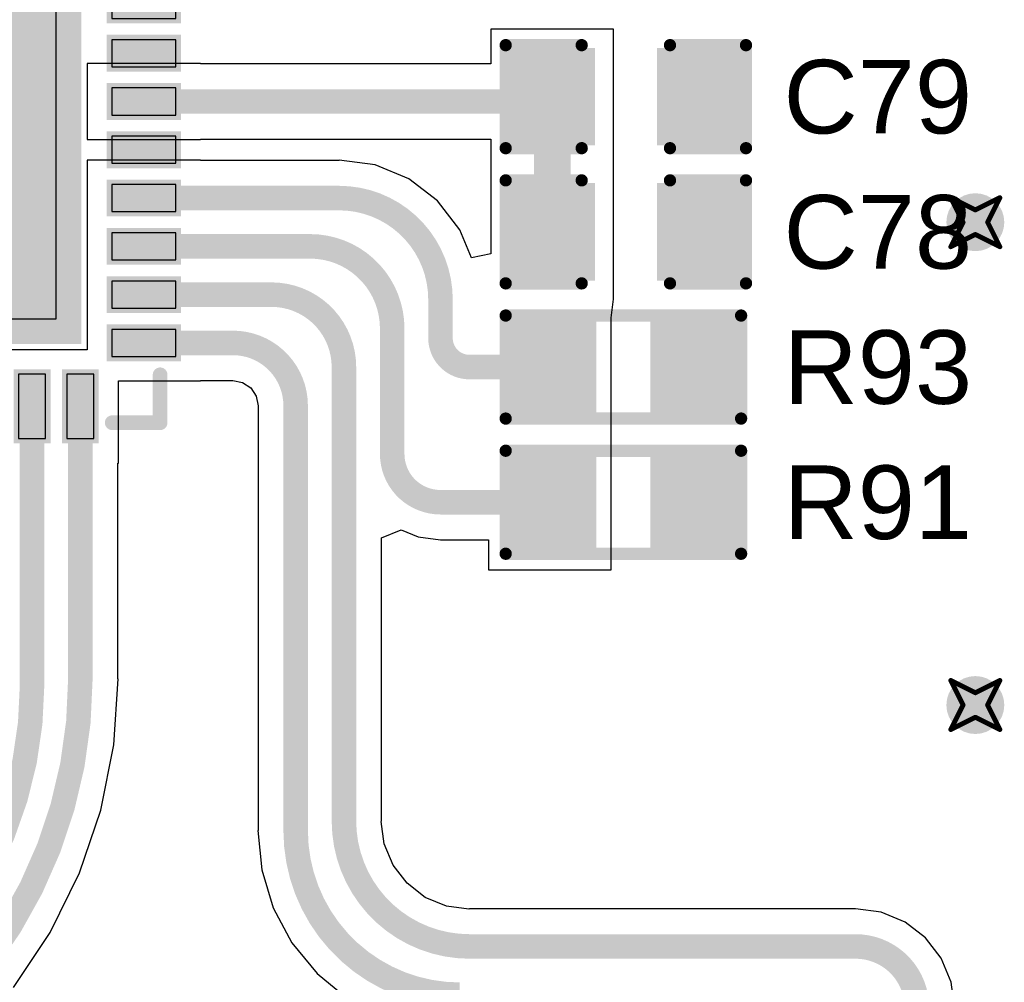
# Model space of a CAD drawing. Header units: inches. Extents: x -0.03 to 9.71, y 0 to 4.44.
# Tile 106 of 118: x 3.43 to 3.83, y 1.52 to 1.91. Entities that reach past the tile are written whole.
import ezdxf

# ---------------------------------------------------------------- set-up
doc = ezdxf.new("R2010")
doc.units = ezdxf.units.IN
doc.header["$MEASUREMENT"] = 0
for name, color, linetype in [('Bottom Layer', 5, 'Continuous'), ('Drill Drawing', 1, 'Continuous'), ('Layer 1', 16, 'Continuous'), ('Layer 2', 76, 'Continuous'), ('Top Layer', 1, 'Continuous'), ('Top Overlay', 2, 'Continuous'), ('Top Paste', 8, 'Continuous'), ('Top Solder', 216, 'Continuous'), ('Via Holes', 16, 'Continuous')]:
    doc.layers.add(name, color=color, linetype=linetype)
doc.styles.add('Arial', font='txt', dxfattribs={"height": 0.2})

# ---------------------------------------------------------------- blocks, each defined once
blk = doc.blocks.new('40_LFCSP_WQ__6_6__4')
at = {"layer": 'Top Layer'}
for points in [[(-0.08307, 0.12756), (-0.08307, 0.10138), (-0.09409, 0.10138), (-0.09409, 0.12756)], [(-0.06339, 0.12756), (-0.06339, 0.10138), (-0.07441, 0.10138), (-0.07441, 0.12756)], [(-0.0437, 0.12756), (-0.0437, 0.10138), (-0.05472, 0.10138), (-0.05472, 0.12756)], [(-0.02402, 0.12756), (-0.02402, 0.10138), (-0.03504, 0.10138), (-0.03504, 0.12756)], [(-0.00433, 0.12756), (-0.00433, 0.10138), (-0.01535, 0.10138), (-0.01535, 0.12756)], [(0.01535, 0.12756), (0.01535, 0.10138), (0.00433, 0.10138), (0.00433, 0.12756)], [(0.03504, 0.12756), (0.03504, 0.10138), (0.02402, 0.10138), (0.02402, 0.12756)], [(0.05472, 0.12756), (0.05472, 0.10138), (0.0437, 0.10138), (0.0437, 0.12756)], [(0.07441, 0.12756), (0.07441, 0.10138), (0.06339, 0.10138), (0.06339, 0.12756)], [(0.09409, 0.12756), (0.09409, 0.10138), (0.08307, 0.10138), (0.08307, 0.12756)], [(-0.10138, 0.09409), (-0.10138, 0.08307), (-0.12756, 0.08307), (-0.12756, 0.09409)], [(0.12756, 0.09409), (0.12756, 0.08307), (0.10138, 0.08307), (0.10138, 0.09409)], [(0.08701, 0.08701), (0.08701, -0.08701), (-0.08701, -0.08701), (-0.08701, 0.08701)], [(-0.10138, 0.07441), (-0.10138, 0.06339), (-0.12756, 0.06339), (-0.12756, 0.07441)], [(0.12756, 0.07441), (0.12756, 0.06339), (0.10138, 0.06339), (0.10138, 0.07441)], [(-0.10138, 0.05472), (-0.10138, 0.0437), (-0.12756, 0.0437), (-0.12756, 0.05472)], [(0.12756, 0.05472), (0.12756, 0.0437), (0.10138, 0.0437), (0.10138, 0.05472)], [(-0.10138, 0.03504), (-0.10138, 0.02402), (-0.12756, 0.02402), (-0.12756, 0.03504)], [(0.12756, 0.03504), (0.12756, 0.02402), (0.10138, 0.02402), (0.10138, 0.03504)], [(-0.10138, 0.01535), (-0.10138, 0.00433), (-0.12756, 0.00433), (-0.12756, 0.01535)], [(0.12756, 0.01535), (0.12756, 0.00433), (0.10138, 0.00433), (0.10138, 0.01535)], [(-0.10138, -0.00433), (-0.10138, -0.01535), (-0.12756, -0.01535), (-0.12756, -0.00433)], [(0.12756, -0.00433), (0.12756, -0.01535), (0.10138, -0.01535), (0.10138, -0.00433)], [(-0.10138, -0.02402), (-0.10138, -0.03504), (-0.12756, -0.03504), (-0.12756, -0.02402)], [(0.12756, -0.02402), (0.12756, -0.03504), (0.10138, -0.03504), (0.10138, -0.02402)], [(-0.10138, -0.0437), (-0.10138, -0.05472), (-0.12756, -0.05472), (-0.12756, -0.0437)], [(0.12756, -0.0437), (0.12756, -0.05472), (0.10138, -0.05472), (0.10138, -0.0437)], [(-0.10138, -0.06339), (-0.10138, -0.07441), (-0.12756, -0.07441), (-0.12756, -0.06339)], [(0.12756, -0.06339), (0.12756, -0.07441), (0.10138, -0.07441), (0.10138, -0.06339)], [(-0.10138, -0.08307), (-0.10138, -0.09409), (-0.12756, -0.09409), (-0.12756, -0.08307)], [(0.12756, -0.08307), (0.12756, -0.09409), (0.10138, -0.09409), (0.10138, -0.08307)], [(-0.08307, -0.10138), (-0.08307, -0.12756), (-0.09409, -0.12756), (-0.09409, -0.10138)], [(-0.06339, -0.10138), (-0.06339, -0.12756), (-0.07441, -0.12756), (-0.07441, -0.10138)], [(-0.0437, -0.10138), (-0.0437, -0.12756), (-0.05472, -0.12756), (-0.05472, -0.10138)], [(-0.02402, -0.10138), (-0.02402, -0.12756), (-0.03504, -0.12756), (-0.03504, -0.10138)], [(-0.00433, -0.10138), (-0.00433, -0.12756), (-0.01535, -0.12756), (-0.01535, -0.10138)], [(0.01535, -0.10138), (0.01535, -0.12756), (0.00433, -0.12756), (0.00433, -0.10138)], [(0.03504, -0.10138), (0.03504, -0.12756), (0.02402, -0.12756), (0.02402, -0.10138)], [(0.05472, -0.10138), (0.05472, -0.12756), (0.0437, -0.12756), (0.0437, -0.10138)], [(0.07441, -0.10138), (0.07441, -0.12756), (0.06339, -0.12756), (0.06339, -0.10138)], [(0.09409, -0.10138), (0.09409, -0.12756), (0.08307, -0.12756), (0.08307, -0.10138)]]:
    blk.add_hatch(color=1, dxfattribs=at).paths.add_polyline_path(points)
at = {"layer": 'Top Solder'}
for points in [[(-0.08107, 0.12956), (-0.08107, 0.09938), (-0.09609, 0.09938), (-0.09609, 0.12956)], [(-0.06139, 0.12956), (-0.06139, 0.09938), (-0.07641, 0.09938), (-0.07641, 0.12956)], [(-0.0417, 0.12956), (-0.0417, 0.09938), (-0.05672, 0.09938), (-0.05672, 0.12956)], [(-0.02202, 0.12956), (-0.02202, 0.09938), (-0.03704, 0.09938), (-0.03704, 0.12956)], [(-0.00233, 0.12956), (-0.00233, 0.09938), (-0.01735, 0.09938), (-0.01735, 0.12956)], [(0.01735, 0.12956), (0.01735, 0.09938), (0.00233, 0.09938), (0.00233, 0.12956)], [(0.03704, 0.12956), (0.03704, 0.09938), (0.02202, 0.09938), (0.02202, 0.12956)], [(0.05672, 0.12956), (0.05672, 0.09938), (0.0417, 0.09938), (0.0417, 0.12956)], [(0.07641, 0.12956), (0.07641, 0.09938), (0.06139, 0.09938), (0.06139, 0.12956)], [(0.09609, 0.12956), (0.09609, 0.09938), (0.08107, 0.09938), (0.08107, 0.12956)], [(-0.09938, 0.09609), (-0.09938, 0.08107), (-0.12956, 0.08107), (-0.12956, 0.09609)], [(0.12956, 0.09609), (0.12956, 0.08107), (0.09938, 0.08107), (0.09938, 0.09609)], [(0.08901, 0.08901), (0.08901, -0.08901), (-0.08901, -0.08901), (-0.08901, 0.08901)], [(-0.09938, 0.07641), (-0.09938, 0.06139), (-0.12956, 0.06139), (-0.12956, 0.07641)], [(0.12956, 0.07641), (0.12956, 0.06139), (0.09938, 0.06139), (0.09938, 0.07641)], [(-0.09938, 0.05672), (-0.09938, 0.0417), (-0.12956, 0.0417), (-0.12956, 0.05672)], [(0.12956, 0.05672), (0.12956, 0.0417), (0.09938, 0.0417), (0.09938, 0.05672)], [(-0.09938, 0.03704), (-0.09938, 0.02202), (-0.12956, 0.02202), (-0.12956, 0.03704)], [(0.12956, 0.03704), (0.12956, 0.02202), (0.09938, 0.02202), (0.09938, 0.03704)], [(-0.09938, 0.01735), (-0.09938, 0.00233), (-0.12956, 0.00233), (-0.12956, 0.01735)], [(0.12956, 0.01735), (0.12956, 0.00233), (0.09938, 0.00233), (0.09938, 0.01735)], [(-0.09938, -0.00233), (-0.09938, -0.01735), (-0.12956, -0.01735), (-0.12956, -0.00233)], [(0.12956, -0.00233), (0.12956, -0.01735), (0.09938, -0.01735), (0.09938, -0.00233)], [(-0.09938, -0.02202), (-0.09938, -0.03704), (-0.12956, -0.03704), (-0.12956, -0.02202)], [(0.12956, -0.02202), (0.12956, -0.03704), (0.09938, -0.03704), (0.09938, -0.02202)], [(-0.09938, -0.0417), (-0.09938, -0.05672), (-0.12956, -0.05672), (-0.12956, -0.0417)], [(0.12956, -0.0417), (0.12956, -0.05672), (0.09938, -0.05672), (0.09938, -0.0417)], [(-0.09938, -0.06139), (-0.09938, -0.07641), (-0.12956, -0.07641), (-0.12956, -0.06139)], [(0.12956, -0.06139), (0.12956, -0.07641), (0.09938, -0.07641), (0.09938, -0.06139)], [(-0.09938, -0.08107), (-0.09938, -0.09609), (-0.12956, -0.09609), (-0.12956, -0.08107)], [(0.12956, -0.08107), (0.12956, -0.09609), (0.09938, -0.09609), (0.09938, -0.08107)], [(-0.08107, -0.09938), (-0.08107, -0.12956), (-0.09609, -0.12956), (-0.09609, -0.09938)], [(-0.06139, -0.09938), (-0.06139, -0.12956), (-0.07641, -0.12956), (-0.07641, -0.09938)], [(-0.0417, -0.09938), (-0.0417, -0.12956), (-0.05672, -0.12956), (-0.05672, -0.09938)], [(-0.02202, -0.09938), (-0.02202, -0.12956), (-0.03704, -0.12956), (-0.03704, -0.09938)], [(-0.00233, -0.09938), (-0.00233, -0.12956), (-0.01735, -0.12956), (-0.01735, -0.09938)], [(0.01735, -0.09938), (0.01735, -0.12956), (0.00233, -0.12956), (0.00233, -0.09938)], [(0.03704, -0.09938), (0.03704, -0.12956), (0.02202, -0.12956), (0.02202, -0.09938)], [(0.05672, -0.09938), (0.05672, -0.12956), (0.0417, -0.12956), (0.0417, -0.09938)], [(0.07641, -0.09938), (0.07641, -0.12956), (0.06139, -0.12956), (0.06139, -0.09938)], [(0.09609, -0.09938), (0.09609, -0.12956), (0.08107, -0.12956), (0.08107, -0.09938)]]:
    blk.add_hatch(color=216, dxfattribs=at).paths.add_polyline_path(points)
at = {"layer": 'Top Overlay'}
for points, const_width in [([(-0.12111, 0.12111), (-0.10159, 0.12111)], 0.006), ([(-0.12111, 0.12111), (-0.12111, 0.10159)], 0.006), ([(0.10159, 0.12111), (0.12111, 0.12111)], 0.006), ([(0.12111, 0.12111), (0.12111, 0.10159)], 0.006), ([(-0.13847, 0.09358), (-0.13847, 0.08358)], 0.005), ([(-0.13847, 0.09358), (-0.13347, 0.08858)], 0.005), ([(-0.13347, 0.08858), (-0.13847, 0.08358)], 0.005), ([(-0.12111, -0.10159), (-0.12111, -0.12111)], 0.006), ([(0.12111, -0.10159), (0.12111, -0.12111)], 0.006), ([(-0.12111, -0.12111), (-0.10159, -0.12111)], 0.006), ([(0.10159, -0.12111), (0.12111, -0.12111)], 0.006)]:
    blk.add_lwpolyline(points, dxfattribs=dict(at, const_width=const_width))
for points, const_width in [([(-0.12261, 0.12111, 1), (-0.11961, 0.12111, 1)], 0.003), ([(-0.12261, 0.12111, 1), (-0.11961, 0.12111, 1)], 0.003), ([(-0.10309, 0.12111, 1), (-0.10009, 0.12111, 1)], 0.003), ([(0.10009, 0.12111, 1), (0.10309, 0.12111, 1)], 0.003), ([(0.11961, 0.12111, 1), (0.12261, 0.12111, 1)], 0.003), ([(0.11961, 0.12111, 1), (0.12261, 0.12111, 1)], 0.003), ([(-0.12261, 0.10159, 1), (-0.11961, 0.10159, 1)], 0.003), ([(0.11961, 0.10159, 1), (0.12261, 0.10159, 1)], 0.003), ([(-0.13972, 0.09358, 1), (-0.13722, 0.09358, 1)], 0.0025), ([(-0.13972, 0.09358, 1), (-0.13722, 0.09358, 1)], 0.0025), ([(-0.13472, 0.08858, 1), (-0.13222, 0.08858, 1)], 0.0025), ([(-0.13472, 0.08858, 1), (-0.13222, 0.08858, 1)], 0.0025), ([(-0.13972, 0.08358, 1), (-0.13722, 0.08358, 1)], 0.0025), ([(-0.13972, 0.08358, 1), (-0.13722, 0.08358, 1)], 0.0025), ([(-0.12261, -0.10159, 1), (-0.11961, -0.10159, 1)], 0.003), ([(0.11961, -0.10159, 1), (0.12261, -0.10159, 1)], 0.003), ([(-0.12261, -0.12111, 1), (-0.11961, -0.12111, 1)], 0.003), ([(-0.12261, -0.12111, 1), (-0.11961, -0.12111, 1)], 0.003), ([(-0.10309, -0.12111, 1), (-0.10009, -0.12111, 1)], 0.003), ([(0.10009, -0.12111, 1), (0.10309, -0.12111, 1)], 0.003), ([(0.11961, -0.12111, 1), (0.12261, -0.12111, 1)], 0.003), ([(0.11961, -0.12111, 1), (0.12261, -0.12111, 1)], 0.003)]:
    blk.add_lwpolyline(points, format="xyb", close=True, dxfattribs=dict(at, const_width=const_width))
at = {"layer": 'Top Paste'}
for p, q in [((-0.08307, 0.12756), (-0.09409, 0.12756)), ((-0.09409, 0.12756), (-0.09409, 0.10138)), ((-0.08307, 0.10138), (-0.08307, 0.12756)), ((-0.06339, 0.12756), (-0.07441, 0.12756)), ((-0.07441, 0.12756), (-0.07441, 0.10138)), ((-0.06339, 0.10138), (-0.06339, 0.12756)), ((-0.0437, 0.12756), (-0.05472, 0.12756)), ((-0.05472, 0.12756), (-0.05472, 0.10138)), ((-0.0437, 0.10138), (-0.0437, 0.12756)), ((-0.02402, 0.12756), (-0.03504, 0.12756)), ((-0.03504, 0.12756), (-0.03504, 0.10138)), ((-0.02402, 0.10138), (-0.02402, 0.12756)), ((-0.00433, 0.12756), (-0.01535, 0.12756)), ((-0.01535, 0.12756), (-0.01535, 0.10138)), ((-0.00433, 0.10138), (-0.00433, 0.12756)), ((0.01535, 0.12756), (0.00433, 0.12756)), ((0.00433, 0.12756), (0.00433, 0.10138)), ((0.01535, 0.12756), (0.01535, 0.12756)), ((0.01535, 0.10138), (0.01535, 0.12756)), ((0.03504, 0.12756), (0.02402, 0.12756)), ((0.02402, 0.12756), (0.02402, 0.10138)), ((0.03504, 0.12756), (0.03504, 0.12756)), ((0.03504, 0.10138), (0.03504, 0.12756)), ((0.05472, 0.12756), (0.0437, 0.12756)), ((0.0437, 0.12756), (0.0437, 0.10138)), ((0.05472, 0.12756), (0.05472, 0.12756)), ((0.05472, 0.10138), (0.05472, 0.12756)), ((0.07441, 0.12756), (0.06339, 0.12756)), ((0.06339, 0.12756), (0.06339, 0.10138)), ((0.07441, 0.12756), (0.07441, 0.12756)), ((0.07441, 0.10138), (0.07441, 0.12756)), ((0.09409, 0.12756), (0.08307, 0.12756)), ((0.08307, 0.12756), (0.08307, 0.10138)), ((0.09409, 0.10138), (0.09409, 0.12756)), ((-0.09409, 0.10138), (-0.09409, 0.10138)), ((-0.09409, 0.10138), (-0.08307, 0.10138)), ((-0.07441, 0.10138), (-0.07441, 0.10138)), ((-0.07441, 0.10138), (-0.06339, 0.10138)), ((-0.05472, 0.10138), (-0.05472, 0.10138)), ((-0.05472, 0.10138), (-0.0437, 0.10138)), ((-0.03504, 0.10138), (-0.03504, 0.10138)), ((-0.03504, 0.10138), (-0.02402, 0.10138)), ((-0.01535, 0.10138), (-0.01535, 0.10138)), ((-0.01535, 0.10138), (-0.00433, 0.10138)), ((0.00433, 0.10138), (0.01535, 0.10138)), ((0.02402, 0.10138), (0.03504, 0.10138)), ((0.0437, 0.10138), (0.05472, 0.10138)), ((0.06339, 0.10138), (0.07441, 0.10138)), ((0.08307, 0.10138), (0.08307, 0.10138)), ((0.08307, 0.10138), (0.09409, 0.10138)), ((-0.10138, 0.09409), (-0.12756, 0.09409)), ((-0.12756, 0.09409), (-0.12756, 0.08307)), ((-0.10138, 0.08307), (-0.10138, 0.09409)), ((0.12756, 0.09409), (0.10138, 0.09409)), ((0.10138, 0.09409), (0.10138, 0.08307)), ((0.12756, 0.08307), (0.12756, 0.09409)), ((-0.12756, 0.08307), (-0.12756, 0.08307)), ((-0.12756, 0.08307), (-0.10138, 0.08307)), ((0.10138, 0.08307), (0.10138, 0.08307)), ((0.10138, 0.08307), (0.12756, 0.08307)), ((0.07874, 0.07874), (-0.07874, 0.07874)), ((-0.07874, 0.07874), (-0.07874, -0.07874)), ((0.07874, -0.07874), (0.07874, 0.07874)), ((-0.10138, 0.07441), (-0.12756, 0.07441)), ((-0.12756, 0.07441), (-0.12756, 0.06339)), ((-0.10138, 0.06339), (-0.10138, 0.07441)), ((0.12756, 0.07441), (0.10138, 0.07441)), ((0.10138, 0.07441), (0.10138, 0.06339)), ((0.12756, 0.06339), (0.12756, 0.07441)), ((-0.12756, 0.06339), (-0.12756, 0.06339)), ((-0.12756, 0.06339), (-0.10138, 0.06339)), ((0.10138, 0.06339), (0.10138, 0.06339)), ((0.10138, 0.06339), (0.12756, 0.06339)), ((-0.10138, 0.05472), (-0.12756, 0.05472)), ((-0.12756, 0.05472), (-0.12756, 0.0437)), ((-0.10138, 0.05472), (-0.10138, 0.05472)), ((-0.10138, 0.0437), (-0.10138, 0.05472)), ((0.12756, 0.05472), (0.10138, 0.05472)), ((0.10138, 0.05472), (0.10138, 0.0437)), ((0.12756, 0.0437), (0.12756, 0.05472)), ((-0.12756, 0.0437), (-0.10138, 0.0437)), ((0.10138, 0.0437), (0.10138, 0.0437)), ((0.10138, 0.0437), (0.12756, 0.0437)), ((-0.10138, 0.03504), (-0.12756, 0.03504)), ((-0.12756, 0.03504), (-0.12756, 0.02402)), ((-0.10138, 0.03504), (-0.10138, 0.03504)), ((-0.10138, 0.02402), (-0.10138, 0.03504)), ((0.12756, 0.03504), (0.10138, 0.03504)), ((0.10138, 0.03504), (0.10138, 0.02402)), ((0.12756, 0.02402), (0.12756, 0.03504)), ((-0.12756, 0.02402), (-0.10138, 0.02402)), ((0.10138, 0.02402), (0.10138, 0.02402)), ((0.10138, 0.02402), (0.12756, 0.02402)), ((-0.10138, 0.01535), (-0.12756, 0.01535)), ((-0.12756, 0.01535), (-0.12756, 0.00433)), ((-0.10138, 0.01535), (-0.10138, 0.01535)), ((-0.10138, 0.00433), (-0.10138, 0.01535)), ((0.12756, 0.01535), (0.10138, 0.01535)), ((0.10138, 0.01535), (0.10138, 0.00433)), ((0.12756, 0.00433), (0.12756, 0.01535)), ((-0.12756, 0.00433), (-0.10138, 0.00433)), ((0.10138, 0.00433), (0.10138, 0.00433)), ((0.10138, 0.00433), (0.12756, 0.00433)), ((-0.10138, -0.00433), (-0.12756, -0.00433)), ((-0.12756, -0.00433), (-0.12756, -0.01535)), ((-0.10138, -0.00433), (-0.10138, -0.00433)), ((-0.10138, -0.01535), (-0.10138, -0.00433)), ((0.12756, -0.00433), (0.10138, -0.00433)), ((0.10138, -0.00433), (0.10138, -0.01535)), ((0.12756, -0.01535), (0.12756, -0.00433)), ((-0.12756, -0.01535), (-0.10138, -0.01535)), ((0.10138, -0.01535), (0.10138, -0.01535)), ((0.10138, -0.01535), (0.12756, -0.01535)), ((-0.10138, -0.02402), (-0.12756, -0.02402)), ((-0.12756, -0.02402), (-0.12756, -0.03504)), ((-0.10138, -0.02402), (-0.10138, -0.02402)), ((-0.10138, -0.03504), (-0.10138, -0.02402)), ((0.12756, -0.02402), (0.10138, -0.02402)), ((0.10138, -0.02402), (0.10138, -0.03504)), ((0.12756, -0.03504), (0.12756, -0.02402)), ((-0.12756, -0.03504), (-0.10138, -0.03504)), ((0.10138, -0.03504), (0.10138, -0.03504)), ((0.10138, -0.03504), (0.12756, -0.03504)), ((-0.10138, -0.0437), (-0.12756, -0.0437)), ((-0.12756, -0.0437), (-0.12756, -0.05472)), ((-0.10138, -0.0437), (-0.10138, -0.0437)), ((-0.10138, -0.05472), (-0.10138, -0.0437)), ((0.12756, -0.0437), (0.10138, -0.0437)), ((0.10138, -0.0437), (0.10138, -0.05472)), ((0.12756, -0.05472), (0.12756, -0.0437)), ((-0.12756, -0.05472), (-0.10138, -0.05472)), ((0.10138, -0.05472), (0.10138, -0.05472)), ((0.10138, -0.05472), (0.12756, -0.05472)), ((-0.10138, -0.06339), (-0.12756, -0.06339)), ((-0.12756, -0.06339), (-0.12756, -0.07441)), ((-0.10138, -0.06339), (-0.10138, -0.06339)), ((-0.10138, -0.07441), (-0.10138, -0.06339)), ((0.12756, -0.06339), (0.10138, -0.06339)), ((0.10138, -0.06339), (0.10138, -0.07441)), ((0.12756, -0.06339), (0.12756, -0.06339)), ((0.12756, -0.07441), (0.12756, -0.06339)), ((-0.12756, -0.07441), (-0.10138, -0.07441)), ((0.10138, -0.07441), (0.12756, -0.07441)), ((-0.07874, -0.07874), (-0.07874, -0.07874)), ((-0.07874, -0.07874), (0.07874, -0.07874)), ((-0.10138, -0.08307), (-0.12756, -0.08307)), ((-0.12756, -0.08307), (-0.12756, -0.09409)), ((-0.10138, -0.08307), (-0.10138, -0.08307)), ((-0.10138, -0.09409), (-0.10138, -0.08307)), ((0.12756, -0.08307), (0.10138, -0.08307)), ((0.10138, -0.08307), (0.10138, -0.09409)), ((0.12756, -0.08307), (0.12756, -0.08307)), ((0.12756, -0.09409), (0.12756, -0.08307)), ((-0.12756, -0.09409), (-0.10138, -0.09409)), ((0.10138, -0.09409), (0.12756, -0.09409)), ((-0.08307, -0.10138), (-0.09409, -0.10138)), ((-0.09409, -0.10138), (-0.09409, -0.12756)), ((-0.08307, -0.10138), (-0.08307, -0.10138)), ((-0.08307, -0.12756), (-0.08307, -0.10138)), ((-0.06339, -0.10138), (-0.07441, -0.10138)), ((-0.07441, -0.10138), (-0.07441, -0.12756)), ((-0.06339, -0.10138), (-0.06339, -0.10138)), ((-0.06339, -0.12756), (-0.06339, -0.10138)), ((-0.0437, -0.10138), (-0.05472, -0.10138)), ((-0.05472, -0.10138), (-0.05472, -0.12756)), ((-0.0437, -0.10138), (-0.0437, -0.10138)), ((-0.0437, -0.12756), (-0.0437, -0.10138)), ((-0.02402, -0.10138), (-0.03504, -0.10138)), ((-0.03504, -0.10138), (-0.03504, -0.12756)), ((-0.02402, -0.10138), (-0.02402, -0.10138)), ((-0.02402, -0.12756), (-0.02402, -0.10138)), ((-0.00433, -0.10138), (-0.01535, -0.10138)), ((-0.01535, -0.10138), (-0.01535, -0.12756)), ((-0.00433, -0.10138), (-0.00433, -0.10138)), ((-0.00433, -0.12756), (-0.00433, -0.10138)), ((0.01535, -0.10138), (0.00433, -0.10138)), ((0.00433, -0.10138), (0.00433, -0.12756)), ((0.01535, -0.10138), (0.01535, -0.10138)), ((0.01535, -0.12756), (0.01535, -0.10138)), ((0.03504, -0.10138), (0.02402, -0.10138)), ((0.02402, -0.10138), (0.02402, -0.12756)), ((0.03504, -0.10138), (0.03504, -0.10138)), ((0.03504, -0.12756), (0.03504, -0.10138)), ((0.05472, -0.10138), (0.0437, -0.10138)), ((0.0437, -0.10138), (0.0437, -0.12756)), ((0.05472, -0.10138), (0.05472, -0.10138)), ((0.05472, -0.12756), (0.05472, -0.10138)), ((0.07441, -0.10138), (0.06339, -0.10138)), ((0.06339, -0.10138), (0.06339, -0.12756)), ((0.07441, -0.10138), (0.07441, -0.10138)), ((0.07441, -0.12756), (0.07441, -0.10138)), ((0.09409, -0.10138), (0.08307, -0.10138)), ((0.08307, -0.10138), (0.08307, -0.12756)), ((0.09409, -0.12756), (0.09409, -0.10138)), ((-0.09409, -0.12756), (-0.08307, -0.12756)), ((-0.07441, -0.12756), (-0.06339, -0.12756)), ((-0.05472, -0.12756), (-0.0437, -0.12756)), ((-0.03504, -0.12756), (-0.02402, -0.12756)), ((-0.01535, -0.12756), (-0.00433, -0.12756)), ((0.00433, -0.12756), (0.01535, -0.12756)), ((0.02402, -0.12756), (0.03504, -0.12756)), ((0.0437, -0.12756), (0.05472, -0.12756)), ((0.06339, -0.12756), (0.07441, -0.12756)), ((0.08307, -0.12756), (0.08307, -0.12756)), ((0.08307, -0.12756), (0.09409, -0.12756))]:
    blk.add_line(p, q, dxfattribs=at)
blk = doc.blocks.new('R___0603_14')
at = {"layer": 'Top Layer'}
for points in [[(-0.015, 0.0175), (-0.015, -0.0175), (-0.045, -0.0175), (-0.045, 0.0175)], [(0.045, 0.0175), (0.045, -0.0175), (0.015, -0.0175), (0.015, 0.0175)]]:
    blk.add_hatch(color=1, dxfattribs=at).paths.add_polyline_path(points)
at = {"layer": 'Top Paste'}
for points in [[(-0.015, 0.0175), (-0.015, -0.0175), (-0.045, -0.0175), (-0.045, 0.0175)], [(0.045, 0.0175), (0.045, -0.0175), (0.015, -0.0175), (0.015, 0.0175)]]:
    blk.add_hatch(color=8, dxfattribs=at).paths.add_polyline_path(points)
at = {"layer": 'Top Solder'}
for points in [[(-0.011, 0.0215), (-0.011, -0.0215), (-0.049, -0.0215), (-0.049, 0.0215)], [(0.049, 0.0215), (0.049, -0.0215), (0.011, -0.0215), (0.011, 0.0215)]]:
    blk.add_hatch(color=216, dxfattribs=at).paths.add_polyline_path(points)
at = {"layer": 'Top Overlay', "const_width": 0.005}
for points in [[(-0.048, 0.021), (0.048, 0.021)], [(-0.048, -0.021), (-0.048, 0.021)], [(0.048, -0.021), (0.048, 0.021)], [(-0.048, -0.021), (0.048, -0.021)]]:
    blk.add_lwpolyline(points, dxfattribs=at)
at = {"layer": 'Top Overlay', "const_width": 0.0025}
for points in [[(-0.04925, 0.021, 1), (-0.04675, 0.021, 1)], [(-0.04925, 0.021, 1), (-0.04675, 0.021, 1)], [(0.04675, 0.021, 1), (0.04925, 0.021, 1)], [(0.04675, 0.021, 1), (0.04925, 0.021, 1)], [(-0.04925, -0.021, 1), (-0.04675, -0.021, 1)], [(-0.04925, -0.021, 1), (-0.04675, -0.021, 1)], [(0.04675, -0.021, 1), (0.04925, -0.021, 1)], [(0.04675, -0.021, 1), (0.04925, -0.021, 1)]]:
    blk.add_lwpolyline(points, format="xyb", close=True, dxfattribs=at)
blk = doc.blocks.new('R___0603_15')
at = {"layer": 'Top Layer'}
for points in [[(-0.015, 0.0175), (-0.015, -0.0175), (-0.045, -0.0175), (-0.045, 0.0175)], [(0.045, 0.0175), (0.045, -0.0175), (0.015, -0.0175), (0.015, 0.0175)]]:
    blk.add_hatch(color=1, dxfattribs=at).paths.add_polyline_path(points)
at = {"layer": 'Top Paste'}
for points in [[(-0.015, 0.0175), (-0.015, -0.0175), (-0.045, -0.0175), (-0.045, 0.0175)], [(0.045, 0.0175), (0.045, -0.0175), (0.015, -0.0175), (0.015, 0.0175)]]:
    blk.add_hatch(color=8, dxfattribs=at).paths.add_polyline_path(points)
at = {"layer": 'Top Solder'}
for points in [[(-0.011, 0.0215), (-0.011, -0.0215), (-0.049, -0.0215), (-0.049, 0.0215)], [(0.049, 0.0215), (0.049, -0.0215), (0.011, -0.0215), (0.011, 0.0215)]]:
    blk.add_hatch(color=216, dxfattribs=at).paths.add_polyline_path(points)
at = {"layer": 'Top Overlay', "const_width": 0.005}
for points in [[(0.048, 0.021), (-0.048, 0.021)], [(-0.048, 0.021), (-0.048, -0.021)], [(0.048, 0.021), (0.048, -0.021)], [(0.048, -0.021), (-0.048, -0.021)]]:
    blk.add_lwpolyline(points, dxfattribs=at)
at = {"layer": 'Top Overlay', "const_width": 0.0025}
for points in [[(-0.04925, 0.021, 1), (-0.04675, 0.021, 1)], [(-0.04925, 0.021, 1), (-0.04675, 0.021, 1)], [(0.04675, 0.021, 1), (0.04925, 0.021, 1)], [(0.04675, 0.021, 1), (0.04925, 0.021, 1)], [(-0.04925, -0.021, 1), (-0.04675, -0.021, 1)], [(-0.04925, -0.021, 1), (-0.04675, -0.021, 1)], [(0.04675, -0.021, 1), (0.04925, -0.021, 1)], [(0.04675, -0.021, 1), (0.04925, -0.021, 1)]]:
    blk.add_lwpolyline(points, format="xyb", close=True, dxfattribs=at)
blk = doc.blocks.new('C___0603_127')
at = {"layer": 'Top Layer'}
for points in [[(-0.015, 0.0175), (-0.015, -0.0175), (-0.045, -0.0175), (-0.045, 0.0175)], [(0.045, 0.0175), (0.045, -0.0175), (0.015, -0.0175), (0.015, 0.0175)]]:
    blk.add_hatch(color=1, dxfattribs=at).paths.add_polyline_path(points)
at = {"layer": 'Top Paste'}
for points in [[(-0.015, 0.0175), (-0.015, -0.0175), (-0.045, -0.0175), (-0.045, 0.0175)], [(0.045, 0.0175), (0.045, -0.0175), (0.015, -0.0175), (0.015, 0.0175)]]:
    blk.add_hatch(color=8, dxfattribs=at).paths.add_polyline_path(points)
at = {"layer": 'Top Solder'}
for points in [[(-0.01264, 0.01986), (-0.01264, -0.01986), (-0.04736, -0.01986), (-0.04736, 0.01986)], [(0.04736, 0.01986), (0.04736, -0.01986), (0.01264, -0.01986), (0.01264, 0.01986)]]:
    blk.add_hatch(color=216, dxfattribs=at).paths.add_polyline_path(points)
at = {"layer": 'Top Overlay', "const_width": 0.005}
for points in [[(-0.018, 0.021), (-0.049, 0.021)], [(-0.049, 0.021), (-0.049, -0.021)], [(0.049, 0.021), (0.018, 0.021)], [(0.049, 0.021), (0.049, -0.021)], [(-0.018, -0.021), (-0.049, -0.021)], [(0.049, -0.021), (0.018, -0.021)]]:
    blk.add_lwpolyline(points, dxfattribs=at)
at = {"layer": 'Top Overlay', "const_width": 0.0025}
for points in [[(-0.05025, 0.021, 1), (-0.04775, 0.021, 1)], [(-0.05025, 0.021, 1), (-0.04775, 0.021, 1)], [(-0.01925, 0.021, 1), (-0.01675, 0.021, 1)], [(0.01675, 0.021, 1), (0.01925, 0.021, 1)], [(0.04775, 0.021, 1), (0.05025, 0.021, 1)], [(0.04775, 0.021, 1), (0.05025, 0.021, 1)], [(-0.05025, -0.021, 1), (-0.04775, -0.021, 1)], [(-0.05025, -0.021, 1), (-0.04775, -0.021, 1)], [(-0.01925, -0.021, 1), (-0.01675, -0.021, 1)], [(0.01675, -0.021, 1), (0.01925, -0.021, 1)], [(0.04775, -0.021, 1), (0.05025, -0.021, 1)], [(0.04775, -0.021, 1), (0.05025, -0.021, 1)]]:
    blk.add_lwpolyline(points, format="xyb", close=True, dxfattribs=at)
blk = doc.blocks.new('C___0603_128')
at = {"layer": 'Top Layer'}
for points in [[(-0.015, 0.0175), (-0.015, -0.0175), (-0.045, -0.0175), (-0.045, 0.0175)], [(0.045, 0.0175), (0.045, -0.0175), (0.015, -0.0175), (0.015, 0.0175)]]:
    blk.add_hatch(color=1, dxfattribs=at).paths.add_polyline_path(points)
at = {"layer": 'Top Paste'}
for points in [[(-0.015, 0.0175), (-0.015, -0.0175), (-0.045, -0.0175), (-0.045, 0.0175)], [(0.045, 0.0175), (0.045, -0.0175), (0.015, -0.0175), (0.015, 0.0175)]]:
    blk.add_hatch(color=8, dxfattribs=at).paths.add_polyline_path(points)
at = {"layer": 'Top Solder'}
for points in [[(-0.01264, 0.01986), (-0.01264, -0.01986), (-0.04736, -0.01986), (-0.04736, 0.01986)], [(0.04736, 0.01986), (0.04736, -0.01986), (0.01264, -0.01986), (0.01264, 0.01986)]]:
    blk.add_hatch(color=216, dxfattribs=at).paths.add_polyline_path(points)
at = {"layer": 'Top Overlay', "const_width": 0.005}
for points in [[(-0.018, 0.021), (-0.049, 0.021)], [(-0.049, 0.021), (-0.049, -0.021)], [(0.049, 0.021), (0.018, 0.021)], [(0.049, 0.021), (0.049, -0.021)], [(-0.018, -0.021), (-0.049, -0.021)], [(0.049, -0.021), (0.018, -0.021)]]:
    blk.add_lwpolyline(points, dxfattribs=at)
at = {"layer": 'Top Overlay', "const_width": 0.0025}
for points in [[(-0.05025, 0.021, 1), (-0.04775, 0.021, 1)], [(-0.05025, 0.021, 1), (-0.04775, 0.021, 1)], [(-0.01925, 0.021, 1), (-0.01675, 0.021, 1)], [(0.01675, 0.021, 1), (0.01925, 0.021, 1)], [(0.04775, 0.021, 1), (0.05025, 0.021, 1)], [(0.04775, 0.021, 1), (0.05025, 0.021, 1)], [(-0.05025, -0.021, 1), (-0.04775, -0.021, 1)], [(-0.05025, -0.021, 1), (-0.04775, -0.021, 1)], [(-0.01925, -0.021, 1), (-0.01675, -0.021, 1)], [(0.01675, -0.021, 1), (0.01925, -0.021, 1)], [(0.04775, -0.021, 1), (0.05025, -0.021, 1)], [(0.04775, -0.021, 1), (0.05025, -0.021, 1)]]:
    blk.add_lwpolyline(points, format="xyb", close=True, dxfattribs=at)

msp = doc.modelspace()

# ---------------------------------------------------------------- hatches: boundary and pattern name
at = {"layer": 'Bottom Layer'}
h = msp.add_hatch(color=5, dxfattribs=at)
edge = h.paths.add_edge_path()
edge.add_arc((3.8189, 1.83071), 0.01181, 0, 360)
h = msp.add_hatch(color=5, dxfattribs=at)
edge = h.paths.add_edge_path()
edge.add_arc((3.8189, 1.63386), 0.01181, 0, 360)
at = {"layer": 'Layer 1'}
h = msp.add_hatch(color=16, dxfattribs=at)
edge = h.paths.add_edge_path()
edge.add_arc((3.8189, 1.83071), 0.01181, 0, 360)
h = msp.add_hatch(color=16, dxfattribs=at)
edge = h.paths.add_edge_path()
edge.add_arc((3.8189, 1.63386), 0.01181, 0, 360)
at = {"layer": 'Layer 2'}
h = msp.add_hatch(color=76, dxfattribs=at)
edge = h.paths.add_edge_path()
edge.add_arc((3.8189, 1.83071), 0.01181, 0, 360)
h = msp.add_hatch(color=76, dxfattribs=at)
edge = h.paths.add_edge_path()
edge.add_arc((3.8189, 1.63386), 0.01181, 0, 360)
at = {"layer": 'Top Layer'}
h = msp.add_hatch(color=1, dxfattribs=at)
edge = h.paths.add_edge_path()
edge.add_arc((3.8189, 1.83071), 0.01181, 0, 360)
h = msp.add_hatch(color=1, dxfattribs=at)
edge = h.paths.add_edge_path()
edge.add_arc((3.8189, 1.63386), 0.01181, 0, 360)
at = {"layer": 'Via Holes'}
h = msp.add_hatch(color=7, dxfattribs=at)
edge = h.paths.add_edge_path()
edge.add_arc((3.8189, 1.83071), 0.00591, 0, 360)
h = msp.add_hatch(color=7, dxfattribs=at)
edge = h.paths.add_edge_path()
edge.add_arc((3.8189, 1.63386), 0.00591, 0, 360)

# ---------------------------------------------------------------- linework, layer by layer
at = {"layer": 'Drill Drawing', "const_width": 0.002}
for points in [[(3.8089, 1.84071), (3.8189, 1.83571)], [(3.8089, 1.84071), (3.8139, 1.83071)], [(3.8189, 1.83571), (3.8289, 1.84071)], [(3.8239, 1.83071), (3.8289, 1.84071)], [(3.8089, 1.82071), (3.8139, 1.83071)], [(3.8239, 1.83071), (3.8289, 1.82071)], [(3.8089, 1.82071), (3.8189, 1.82571)], [(3.8189, 1.82571), (3.8289, 1.82071)], [(3.8089, 1.64386), (3.8189, 1.63886)], [(3.8089, 1.64386), (3.8139, 1.63386)], [(3.8189, 1.63886), (3.8289, 1.64386)], [(3.8239, 1.63386), (3.8289, 1.64386)], [(3.8089, 1.62386), (3.8139, 1.63386)], [(3.8239, 1.63386), (3.8289, 1.62386)], [(3.8089, 1.62386), (3.8189, 1.62886)], [(3.8189, 1.62886), (3.8289, 1.62386)]]:
    msp.add_lwpolyline(points, dxfattribs=at)
at = {"layer": 'Drill Drawing', "const_width": 0.001}
for points in [[(3.8084, 1.84071, 1), (3.8094, 1.84071, 1)], [(3.8084, 1.84071, 1), (3.8094, 1.84071, 1)], [(3.8284, 1.84071, 1), (3.8294, 1.84071, 1)], [(3.8284, 1.84071, 1), (3.8294, 1.84071, 1)], [(3.8184, 1.83571, 1), (3.8194, 1.83571, 1)], [(3.8184, 1.83571, 1), (3.8194, 1.83571, 1)], [(3.8134, 1.83071, 1), (3.8144, 1.83071, 1)], [(3.8134, 1.83071, 1), (3.8144, 1.83071, 1)], [(3.8234, 1.83071, 1), (3.8244, 1.83071, 1)], [(3.8234, 1.83071, 1), (3.8244, 1.83071, 1)], [(3.8184, 1.82571, 1), (3.8194, 1.82571, 1)], [(3.8184, 1.82571, 1), (3.8194, 1.82571, 1)], [(3.8084, 1.82071, 1), (3.8094, 1.82071, 1)], [(3.8084, 1.82071, 1), (3.8094, 1.82071, 1)], [(3.8284, 1.82071, 1), (3.8294, 1.82071, 1)], [(3.8284, 1.82071, 1), (3.8294, 1.82071, 1)], [(3.8084, 1.64386, 1), (3.8094, 1.64386, 1)], [(3.8084, 1.64386, 1), (3.8094, 1.64386, 1)], [(3.8284, 1.64386, 1), (3.8294, 1.64386, 1)], [(3.8284, 1.64386, 1), (3.8294, 1.64386, 1)], [(3.8184, 1.63886, 1), (3.8194, 1.63886, 1)], [(3.8184, 1.63886, 1), (3.8194, 1.63886, 1)], [(3.8134, 1.63386, 1), (3.8144, 1.63386, 1)], [(3.8134, 1.63386, 1), (3.8144, 1.63386, 1)], [(3.8234, 1.63386, 1), (3.8244, 1.63386, 1)], [(3.8234, 1.63386, 1), (3.8244, 1.63386, 1)], [(3.8184, 1.62886, 1), (3.8194, 1.62886, 1)], [(3.8184, 1.62886, 1), (3.8194, 1.62886, 1)], [(3.8084, 1.62386, 1), (3.8094, 1.62386, 1)], [(3.8084, 1.62386, 1), (3.8094, 1.62386, 1)], [(3.8284, 1.62386, 1), (3.8294, 1.62386, 1)], [(3.8284, 1.62386, 1), (3.8294, 1.62386, 1)]]:
    msp.add_lwpolyline(points, format="xyb", close=True, dxfattribs=at)
at = {"layer": 'Top Layer'}
for p, q in [((3.67138, 1.90939), (3.62138, 1.90939)), ((3.62138, 1.90939), (3.62138, 1.89522)), ((3.67138, 1.85439), (3.67138, 1.90939)), ((3.50291, 1.89543), (3.45673, 1.89543)), ((3.45673, 1.89543), (3.45673, 1.86441)), ((3.50291, 1.89522), (3.50291, 1.89543)), ((3.62138, 1.89522), (3.50291, 1.89522)), ((3.45673, 1.86441), (3.50291, 1.86441)), ((3.50291, 1.86441), (3.50291, 1.86463)), ((3.50291, 1.86463), (3.62138, 1.86463)), ((3.62138, 1.86463), (3.62138, 1.85439)), ((3.50291, 1.85606), (3.45673, 1.85606)), ((3.45673, 1.85606), (3.45673, 1.80536)), ((3.50291, 1.85585), (3.50291, 1.85606)), ((3.55945, 1.85585), (3.50291, 1.85585)), ((3.57416, 1.8541), (3.55945, 1.85604)), ((3.55945, 1.85604), (3.55945, 1.85585)), ((3.58786, 1.84842), (3.57416, 1.8541)), ((3.62138, 1.85439), (3.62138, 1.85439)), ((3.62138, 1.85439), (3.62138, 1.85427)), ((3.62138, 1.85427), (3.62138, 1.85427)), ((3.62138, 1.85427), (3.62138, 1.81783)), ((3.67138, 1.85427), (3.67138, 1.85439)), ((3.67138, 1.85439), (3.67138, 1.85439)), ((3.67138, 1.80674), (3.67138, 1.85427)), ((3.67138, 1.85427), (3.67138, 1.85427)), ((3.59963, 1.83939), (3.58786, 1.84842)), ((3.60866, 1.82763), (3.59963, 1.83939)), ((3.61338, 1.81624), (3.60866, 1.82763)), ((3.62138, 1.81783), (3.61338, 1.81624)), ((3.45673, 1.80536), (3.45673, 1.80536)), ((3.45673, 1.80536), (3.45673, 1.79701)), ((3.67138, 1.79927), (3.67138, 1.80674)), ((3.67038, 1.79169), (3.67138, 1.79927)), ((3.45673, 1.79701), (3.45673, 1.79701)), ((3.45673, 1.79701), (3.45673, 1.7787)), ((3.67038, 1.74415), (3.67038, 1.79169)), ((3.43008, 1.7787), (3.30063, 1.7787)), ((3.43842, 1.7787), (3.43008, 1.7787)), ((3.43008, 1.7787), (3.43008, 1.7787)), ((3.45673, 1.7787), (3.43842, 1.7787)), ((3.43842, 1.7787), (3.43842, 1.7787)), ((3.46945, 1.73252), (3.46945, 1.76599)), ((3.46945, 1.76599), (3.50291, 1.76599)), ((3.50291, 1.76599), (3.50291, 1.7662)), ((3.50291, 1.7662), (3.51614, 1.7662)), ((3.51614, 1.7662), (3.51614, 1.7662)), ((3.51614, 1.7662), (3.51614, 1.76619)), ((3.51614, 1.76619), (3.52008, 1.76541)), ((3.52008, 1.76541), (3.52342, 1.76318)), ((3.52342, 1.76318), (3.52565, 1.75984)), ((3.52565, 1.75984), (3.52643, 1.75591)), ((3.52643, 1.75591), (3.52644, 1.75591)), ((3.52644, 1.75591), (3.52644, 1.75591)), ((3.52644, 1.75591), (3.52644, 1.58268)), ((3.67038, 1.74404), (3.67038, 1.74415)), ((3.67038, 1.74415), (3.67038, 1.74415)), ((3.67038, 1.68904), (3.67038, 1.74404)), ((3.67038, 1.74404), (3.67038, 1.74404)), ((3.46923, 1.64457), (3.46923, 1.73252)), ((3.46923, 1.73252), (3.46945, 1.73252)), ((3.57671, 1.70206), (3.58471, 1.70534)), ((3.58471, 1.70534), (3.59173, 1.70243)), ((3.57671, 1.58661), (3.57671, 1.70206)), ((3.59173, 1.70243), (3.60079, 1.70124)), ((3.60079, 1.70124), (3.60079, 1.70124)), ((3.60079, 1.70124), (3.62038, 1.70124)), ((3.62038, 1.70124), (3.62038, 1.68904)), ((3.62038, 1.68904), (3.67038, 1.68904)), ((3.46761, 1.61758), (3.46938, 1.64457)), ((3.46938, 1.64457), (3.46923, 1.64457)), ((3.46233, 1.59104), (3.46761, 1.61758)), ((3.45364, 1.56543), (3.46233, 1.59104)), ((3.57665, 1.58631), (3.57671, 1.58661)), ((3.57784, 1.5773), (3.57665, 1.58631)), ((3.52644, 1.58268), (3.52634, 1.58268)), ((3.52634, 1.58268), (3.52792, 1.56662)), ((3.52644, 1.58268), (3.52644, 1.58268)), ((3.58143, 1.56862), (3.57784, 1.5773)), ((3.52792, 1.56662), (3.5326, 1.55117)), ((3.58715, 1.56117), (3.58143, 1.56862)), ((3.44167, 1.54116), (3.45364, 1.56543)), ((3.5946, 1.55545), (3.58715, 1.56117)), ((3.60328, 1.55185), (3.5946, 1.55545)), ((3.5326, 1.55117), (3.54021, 1.53694)), ((3.61229, 1.55067), (3.60328, 1.55185)), ((3.6126, 1.55073), (3.61229, 1.55067)), ((3.77008, 1.55073), (3.6126, 1.55073)), ((3.78052, 1.5494), (3.77008, 1.55078)), ((3.77008, 1.55078), (3.77008, 1.55073)), ((3.79025, 1.54537), (3.78052, 1.5494)), ((3.79861, 1.53896), (3.79025, 1.54537)), ((3.42664, 1.51867), (3.44167, 1.54116)), ((3.80502, 1.53061), (3.79861, 1.53896)), ((3.54021, 1.53694), (3.55045, 1.52446)), ((3.80905, 1.52088), (3.80502, 1.53061)), ((3.55045, 1.52446), (3.56292, 1.51423)), ((3.81042, 1.51043), (3.80905, 1.52088))]:
    msp.add_line(p, q, dxfattribs=at)
for points, const_width in [([(3.64638, 1.82677), (3.64638, 1.88189)], 0.015), ([(3.4813, 1.87992), (3.64441, 1.87992)], 0.01), ([(3.4813, 1.84055), (3.55945, 1.84055)], 0.01), ([(3.4813, 1.82087), (3.54764, 1.82087)], 0.01), ([(3.4813, 1.80118), (3.53189, 1.80118)], 0.01), ([(3.53189, 1.80118), (3.53189, 1.80118)], 0.01), ([(3.60079, 1.78347), (3.60079, 1.79921)], 0.01), ([(3.5811, 1.73622), (3.5811, 1.7874)], 0.01), ([(3.4813, 1.7815), (3.51614, 1.7815)], 0.01), ([(3.56142, 1.58661), (3.56142, 1.77165)], 0.01), ([(3.6126, 1.77165), (3.64538, 1.77165)], 0.01), ([(3.64538, 1.77165), (3.64882, 1.77165)], 0.01), ([(3.43425, 1.64208), (3.43425, 1.75413)], 0.01), ([(3.45394, 1.64457), (3.45394, 1.75413)], 0.01), ([(3.54173, 1.58268), (3.54173, 1.75591)], 0.01), ([(3.60079, 1.71654), (3.64882, 1.71654)], 0.01), ([(3.6126, 1.53543), (3.77008, 1.53543)], 0.01)]:
    msp.add_lwpolyline(points, dxfattribs=dict(at, const_width=const_width))
for points, const_width in [([(3.64263, 1.88189, 1), (3.65013, 1.88189, 1)], 0.0075), ([(3.4788, 1.87992, 1), (3.4838, 1.87992, 1)], 0.005), ([(3.64191, 1.87992, 1), (3.64691, 1.87992, 1)], 0.005), ([(3.64191, 1.87992, 1), (3.64691, 1.87992, 1)], 0.005), ([(3.64388, 1.88189, 1), (3.64888, 1.88189, 1)], 0.005), ([(3.4788, 1.84055, 1), (3.4838, 1.84055, 1)], 0.005), ([(3.55695, 1.84055, 1), (3.56195, 1.84055, 1)], 0.005), ([(3.55695, 1.84055, 1), (3.56195, 1.84055, 1)], 0.005), ([(3.64263, 1.82677, 1), (3.65013, 1.82677, 1)], 0.0075), ([(3.4788, 1.82087, 1), (3.4838, 1.82087, 1)], 0.005), ([(3.54514, 1.82087, 1), (3.55014, 1.82087, 1)], 0.005), ([(3.54514, 1.82087, 1), (3.55014, 1.82087, 1)], 0.005), ([(3.4788, 1.80118, 1), (3.4838, 1.80118, 1)], 0.005), ([(3.52939, 1.80118, 1), (3.53439, 1.80118, 1)], 0.005), ([(3.52939, 1.80118, 1), (3.53439, 1.80118, 1)], 0.005), ([(3.52939, 1.80118, 1), (3.53439, 1.80118, 1)], 0.005), ([(3.52939, 1.80118, 1), (3.53439, 1.80118, 1)], 0.005), ([(3.59829, 1.79921, 1), (3.60329, 1.79921, 1)], 0.005), ([(3.59829, 1.79921, 1), (3.60329, 1.79921, 1)], 0.005), ([(3.5786, 1.7874, 1), (3.5836, 1.7874, 1)], 0.005), ([(3.5786, 1.7874, 1), (3.5836, 1.7874, 1)], 0.005), ([(3.59829, 1.78347, 1), (3.60329, 1.78347, 1)], 0.005), ([(3.59829, 1.78347, 1), (3.60329, 1.78347, 1)], 0.005), ([(3.4788, 1.7815, 1), (3.4838, 1.7815, 1)], 0.005), ([(3.51364, 1.7815, 1), (3.51864, 1.7815, 1)], 0.005), ([(3.51364, 1.7815, 1), (3.51864, 1.7815, 1)], 0.005), ([(3.55892, 1.77165, 1), (3.56392, 1.77165, 1)], 0.005), ([(3.55892, 1.77165, 1), (3.56392, 1.77165, 1)], 0.005), ([(3.6101, 1.77165, 1), (3.6151, 1.77165, 1)], 0.005), ([(3.6101, 1.77165, 1), (3.6151, 1.77165, 1)], 0.005), ([(3.64288, 1.77165, 1), (3.64788, 1.77165, 1)], 0.005), ([(3.64288, 1.77165, 1), (3.64788, 1.77165, 1)], 0.005), ([(3.64632, 1.77165, 1), (3.65132, 1.77165, 1)], 0.005), ([(3.43175, 1.75413, 1), (3.43675, 1.75413, 1)], 0.005), ([(3.45144, 1.75413, 1), (3.45644, 1.75413, 1)], 0.005), ([(3.53923, 1.75591, 1), (3.54423, 1.75591, 1)], 0.005), ([(3.53923, 1.75591, 1), (3.54423, 1.75591, 1)], 0.005), ([(3.5786, 1.73622, 1), (3.5836, 1.73622, 1)], 0.005), ([(3.5786, 1.73622, 1), (3.5836, 1.73622, 1)], 0.005), ([(3.59829, 1.71654, 1), (3.60329, 1.71654, 1)], 0.005), ([(3.59829, 1.71654, 1), (3.60329, 1.71654, 1)], 0.005), ([(3.64632, 1.71654, 1), (3.65132, 1.71654, 1)], 0.005), ([(3.43175, 1.64208, 1), (3.43675, 1.64208, 1)], 0.005), ([(3.43175, 1.64208, 1), (3.43675, 1.64208, 1)], 0.005), ([(3.45144, 1.64457, 1), (3.45644, 1.64457, 1)], 0.005), ([(3.45144, 1.64457, 1), (3.45644, 1.64457, 1)], 0.005), ([(3.55892, 1.58661, 1), (3.56392, 1.58661, 1)], 0.005), ([(3.55892, 1.58661, 1), (3.56392, 1.58661, 1)], 0.005), ([(3.53923, 1.58268, 1), (3.54423, 1.58268, 1)], 0.005), ([(3.53923, 1.58268, 1), (3.54423, 1.58268, 1)], 0.005), ([(3.6101, 1.53543, 1), (3.6151, 1.53543, 1)], 0.005), ([(3.6101, 1.53543, 1), (3.6151, 1.53543, 1)], 0.005), ([(3.76758, 1.53543, 1), (3.77258, 1.53543, 1)], 0.005), ([(3.76758, 1.53543, 1), (3.77258, 1.53543, 1)], 0.005)]:
    msp.add_lwpolyline(points, format="xyb", close=True, dxfattribs=dict(at, const_width=const_width))
at = {"layer": 'Top Layer', "const_width": 0.01}
for points in [[(3.64638, 1.88189, -0.414214), (3.64441, 1.87992)], [(3.55945, 1.84055, -0.414214), (3.60079, 1.79921)], [(3.54764, 1.82087, -0.414214), (3.5811, 1.7874)], [(3.53189, 1.80118, -0.414214), (3.56142, 1.77165)], [(3.6126, 1.77165, -0.414214), (3.60079, 1.78347)], [(3.51614, 1.7815, -0.414214), (3.54173, 1.75591)], [(3.60079, 1.71654, -0.414214), (3.5811, 1.73622)], [(3.43425, 1.64208, -0.247076), (3.36432, 1.50921)], [(3.45394, 1.64457, -0.18674), (3.40409, 1.51575)], [(3.6126, 1.53543, -0.414214), (3.56142, 1.58661)], [(3.60866, 1.51575, -0.414214), (3.54173, 1.58268)], [(3.77008, 1.53543, -0.414214), (3.79508, 1.51043)]]:
    msp.add_lwpolyline(points, format="xyb", dxfattribs=at)

# ---------------------------------------------------------------- block references
for name, p, rotation in [('40_LFCSP_WQ__6_6__4', (3.36535, 1.87008), 90), ('C___0603_127', (3.67638, 1.88189), 180), ('C___0603_128', (3.67638, 1.82677), 180), ('R___0603_15', (3.67538, 1.71654), 180)]:
    msp.add_blockref(name, p, dxfattribs=dict(rotation=rotation))
msp.add_blockref('R___0603_14', (3.67538, 1.77165))

# ---------------------------------------------------------------- texts
at = {"layer": 'Top Overlay', "style": 'Arial'}
for s, p in [('C79', (3.7407, 1.8669)), ('C78', (3.7407, 1.81178)), ('R93', (3.7407, 1.75666)), ('R91', (3.7407, 1.70154))]:
    msp.add_text(s, height=0.03, dxfattribs=at).set_placement(p)

doc.saveas('drawing.dxf')
